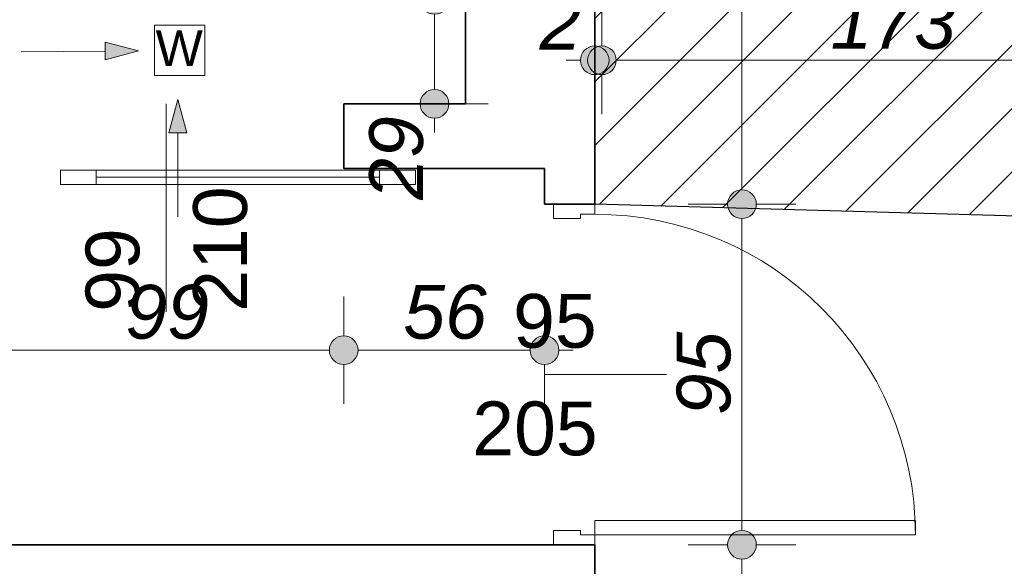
# Model space of a CAD drawing. Header units: millimetres. Extents: x -50073 to 84772, y -78870 to -35317.
# Tile 14 of 125: x 6371 to 9117, y -65231 to -63706. Entities that reach past the tile are written whole.
import ezdxf

# ---------------------------------------------------------------- set-up
doc = ezdxf.new("R2010")
doc.units = ezdxf.units.MM
doc.header["$MEASUREMENT"] = 0
for name, color, linetype, lineweight in [('Drzwi ArchiCAD_Nr_pióra__1', 7, 'Continuous', 0), ('Instalacje - Went_Klim_Nr_pióra__42', 150, 'Continuous', 13), ('Konstrukcja - Ściany zew_Nr_pióra__6', 7, 'Continuous', 35), ('Wymiarowanie - Ogólne_Nr_pióra__82', 114, 'Continuous', 13), ('Znaczniki drzwi ArchiCADa_Nr_pióra__1', 7, 'Continuous', 0), ('Znaczniki drzwi ArchiCADa_Nr_pióra__7', 7, 'Continuous', 70)]:
    doc.layers.add(name, color=color, linetype=linetype, lineweight=lineweight)
doc.layers.add('Wymiarowanie - Ogólne', color=7, linetype='Continuous')
doc.styles.add('GENERATED_STYLE_1', font='txt')
doc.styles.add('GENERATED_STYLE_3', font='txt')
doc.dimstyles.new('GENERATED_STYLE__1', dxfattribs={"dimtxt": 150, "dimasz": 152, "dimexe": 0.18, "dimexo": 0, "dimgap": 0.09, "dimtad": 1, "dimlfac": 0.1, "dimzin": 0, "dimdsep": 46, "dimtxsty": 'GENERATED_STYLE_3', "dimblk": 'ARROWHEAD_11', "dimblk1": 'ARROWHEAD_11', "dimblk2": 'ARROWHEAD_11', "dimcen": 0.09, "dimclrd": 114, "dimclre": 114, "dimclrt": 114, "dimazin": 0, "dimtfac": 1, "dimtdec": 4, "dimtmove": 0, "dimatfit": 3, "dimfxl": 1, "dimtolj": 1, "dimtzin": 0, "dimarcsym": 0})
doc.dimstyles.new('GENERATED_STYLE__2', dxfattribs={"dimtxt": 150, "dimasz": 152, "dimexe": 0.18, "dimexo": 0, "dimgap": 0.09, "dimtad": 1, "dimtih": 1, "dimtoh": 1, "dimlfac": 0.1, "dimzin": 0, "dimdsep": 46, "dimtxsty": 'GENERATED_STYLE_3', "dimblk": 'ARROWHEAD_11', "dimblk1": 'ARROWHEAD_11', "dimblk2": 'ARROWHEAD_11', "dimcen": 0.09, "dimclrd": 114, "dimclre": 114, "dimclrt": 114, "dimazin": 0, "dimtfac": 1, "dimtdec": 4, "dimtmove": 0, "dimatfit": 3, "dimfxl": 1, "dimtolj": 1, "dimtzin": 0, "dimarcsym": 0})

# ---------------------------------------------------------------- blocks, each defined once
blk = doc.blocks.new('*D538')
at = {"layer": 'Wymiarowanie - Ogólne_Nr_pióra__82', "linetype": 'Continuous'}
for points in [[(8014.6, -63819.2), (8011.6, -63803.9), (8002.9, -63790.9), (7989.9, -63782.2), (7974.6, -63779.2), (7959.3, -63782.2), (7946.3, -63790.9), (7937.6, -63803.9), (7934.6, -63819.2), (7937.6, -63834.5), (7946.3, -63847.5), (7959.3, -63856.1), (7974.6, -63859.2), (7989.9, -63856.1), (8002.9, -63847.5), (8011.6, -63834.5)], [(8034.6, -63819.2), (8031.6, -63803.9), (8022.9, -63790.9), (8009.9, -63782.2), (7994.6, -63779.2), (7979.3, -63782.2), (7966.3, -63790.9), (7957.6, -63803.9), (7954.6, -63819.2), (7957.6, -63834.5), (7966.3, -63847.5), (7979.3, -63856.1), (7994.6, -63859.2), (8009.9, -63856.1), (8022.9, -63847.5), (8031.6, -63834.5)]]:
    blk.add_hatch(color=256, dxfattribs=at).paths.add_polyline_path(points)
for p, q in [((7974.6, -63779.2), (7974.6, -63669.2)), ((7994.6, -63779.2), (7994.6, -63669.2)), ((7894.6, -63819.2), (7934.6, -63819.2)), ((7974.6, -63819.2), (7974.6, -63819.2)), ((7974.6, -63969.2), (7974.6, -63859.2)), ((7994.6, -63969.2), (7994.6, -63859.2))]:
    blk.add_line(p, q, dxfattribs=at)
for centre in [(7974.6, -63819.2), (7994.6, -63819.2)]:
    blk.add_circle(centre, 40, dxfattribs=at)
at = {"layer": 'Wymiarowanie - Ogólne_Nr_pióra__82', "insert": (7820.8, -63789.2), "char_height": 150, "attachment_point": 7, "style": 'GENERATED_STYLE_3'}
blk.add_mtext('\\A1;{\\fArial|b0|i1|c238|p38;2}', dxfattribs=at)
blk = doc.blocks.new('ARROWHEAD_11')
at = {"color": 0, "linetype": 'Continuous', "lineweight": 0}
blk.add_line((0, 0), (-1, 0), dxfattribs=at)
at = {"color": 0, "linetype": 'Continuous', "lineweight": 0, "const_width": 0.25, "flags": 128}
blk.add_lwpolyline([(-0.125, 0, 1), (0.125, 0, 1)], format="xyb", close=True, dxfattribs=at)
blk = doc.blocks.new('*D539')
at = {"layer": 'Wymiarowanie - Ogólne_Nr_pióra__82', "linetype": 'Continuous'}
for points in [[(8014.6, -63819.2), (8011.6, -63803.9), (8002.9, -63790.9), (7989.9, -63782.2), (7974.6, -63779.2), (7959.3, -63782.2), (7946.3, -63790.9), (7937.6, -63803.9), (7934.6, -63819.2), (7937.6, -63834.5), (7946.3, -63847.5), (7959.3, -63856.1), (7974.6, -63859.2), (7989.9, -63856.1), (8002.9, -63847.5), (8011.6, -63834.5)], [(8034.6, -63819.2), (8031.6, -63803.9), (8022.9, -63790.9), (8009.9, -63782.2), (7994.6, -63779.2), (7979.3, -63782.2), (7966.3, -63790.9), (7957.6, -63803.9), (7954.6, -63819.2), (7957.6, -63834.5), (7966.3, -63847.5), (7979.3, -63856.1), (7994.6, -63859.2), (8009.9, -63856.1), (8022.9, -63847.5), (8031.6, -63834.5)], [(9764.6, -63819.2), (9761.6, -63803.9), (9752.9, -63790.9), (9739.9, -63782.2), (9724.6, -63779.2), (9709.3, -63782.2), (9696.3, -63790.9), (9687.6, -63803.9), (9684.6, -63819.2), (9687.6, -63834.5), (9696.3, -63847.5), (9709.3, -63856.1), (9724.6, -63859.2), (9739.9, -63856.1), (9752.9, -63847.5), (9761.6, -63834.5)], [(9784.6, -63819.2), (9781.6, -63803.9), (9772.9, -63790.9), (9759.9, -63782.2), (9744.6, -63779.2), (9729.3, -63782.2), (9716.3, -63790.9), (9707.6, -63803.9), (9704.6, -63819.2), (9707.6, -63834.5), (9716.3, -63847.5), (9729.3, -63856.1), (9744.6, -63859.2), (9759.9, -63856.1), (9772.9, -63847.5), (9781.6, -63834.5)]]:
    blk.add_hatch(color=256, dxfattribs=at).paths.add_polyline_path(points)
for p, q in [((7994.6, -63779.2), (7994.6, -63669.2)), ((9724.6, -63779.2), (9724.6, -63669.2)), ((8034.6, -63819.2), (9684.6, -63819.2)), ((7994.6, -63969.2), (7994.6, -63859.2)), ((9724.6, -63969.2), (9724.6, -63859.2))]:
    blk.add_line(p, q, dxfattribs=at)
for centre in [(7994.6, -63819.2), (9724.6, -63819.2)]:
    blk.add_circle(centre, 40, dxfattribs=at)
at = {"layer": 'Wymiarowanie - Ogólne_Nr_pióra__82', "char_height": 150, "attachment_point": 7, "style": 'GENERATED_STYLE_3'}
for s, insert in [('\\A1;{\\fArial|b0|i1|c238|p38;173}', (8631.9, -63789.2)), ('\\A1;{\\fArial|b0|i1|c238|p38;2}', (9570.8, -63789.2))]:
    blk.add_mtext(s, dxfattribs=dict(at, insert=insert))
blk = doc.blocks.new('*D554')
at = {"layer": 'Wymiarowanie - Ogólne_Nr_pióra__82', "linetype": 'Continuous'}
for points in [[(8425, -65170.6), (8422, -65155.3), (8413.3, -65142.4), (8400.3, -65133.7), (8385, -65130.6), (8369.7, -65133.7), (8356.7, -65142.4), (8348.1, -65155.3), (8345, -65170.6), (8348.1, -65185.9), (8356.7, -65198.9), (8369.7, -65207.6), (8385, -65210.6), (8400.3, -65207.6), (8413.3, -65198.9), (8422, -65185.9)], [(8425, -65650.6), (8422, -65635.3), (8413.3, -65622.4), (8400.3, -65613.7), (8385, -65610.6), (8369.7, -65613.7), (8356.7, -65622.4), (8348.1, -65635.3), (8345, -65650.6), (8348.1, -65665.9), (8356.7, -65678.9), (8369.7, -65687.6), (8385, -65690.6), (8400.3, -65687.6), (8413.3, -65678.9), (8422, -65665.9)]]:
    blk.add_hatch(color=256, dxfattribs=at).paths.add_polyline_path(points)
for p, q in [((8345, -65170.6), (8235, -65170.6)), ((8535, -65170.6), (8425, -65170.6)), ((8385, -65610.6), (8385, -65210.6)), ((8345, -65650.6), (8235, -65650.6)), ((8535, -65650.6), (8425, -65650.6))]:
    blk.add_line(p, q, dxfattribs=at)
for centre in [(8385, -65170.6), (8385, -65650.6)]:
    blk.add_circle(centre, 40, dxfattribs=at)
at = {"layer": 'Wymiarowanie - Ogólne_Nr_pióra__82', "insert": (8355, -65524.5), "char_height": 150, "attachment_point": 7, "rotation": 90, "style": 'GENERATED_STYLE_3'}
blk.add_mtext('\\A1;{\\fArial|b0|i1|c238|p38;48}', dxfattribs=at)
blk = doc.blocks.new('*D555')
at = {"layer": 'Wymiarowanie - Ogólne_Nr_pióra__82', "linetype": 'Continuous'}
for points in [[(8425, -64220.6), (8422, -64205.3), (8413.3, -64192.4), (8400.3, -64183.7), (8385, -64180.6), (8369.7, -64183.7), (8356.7, -64192.4), (8348.1, -64205.3), (8345, -64220.6), (8348.1, -64235.9), (8356.7, -64248.9), (8369.7, -64257.6), (8385, -64260.6), (8400.3, -64257.6), (8413.3, -64248.9), (8422, -64235.9)], [(8425, -65170.6), (8422, -65155.3), (8413.3, -65142.4), (8400.3, -65133.7), (8385, -65130.6), (8369.7, -65133.7), (8356.7, -65142.4), (8348.1, -65155.3), (8345, -65170.6), (8348.1, -65185.9), (8356.7, -65198.9), (8369.7, -65207.6), (8385, -65210.6), (8400.3, -65207.6), (8413.3, -65198.9), (8422, -65185.9)]]:
    blk.add_hatch(color=256, dxfattribs=at).paths.add_polyline_path(points)
for p, q in [((8345, -64220.6), (8235, -64220.6)), ((8535, -64220.6), (8425, -64220.6)), ((8385, -65130.6), (8385, -64260.6)), ((8345, -65170.6), (8235, -65170.6)), ((8535, -65170.6), (8425, -65170.6))]:
    blk.add_line(p, q, dxfattribs=at)
for centre in [(8385, -64220.6), (8385, -65170.6)]:
    blk.add_circle(centre, 40, dxfattribs=at)
at = {"layer": 'Wymiarowanie - Ogólne_Nr_pióra__82', "insert": (8355, -64809.5), "char_height": 150, "attachment_point": 7, "rotation": 90, "style": 'GENERATED_STYLE_3'}
blk.add_mtext('\\A1;{\\fArial|b0|i1|c238|p38;95}', dxfattribs=at)
blk = doc.blocks.new('*D556')
at = {"layer": 'Wymiarowanie - Ogólne_Nr_pióra__82', "linetype": 'Continuous'}
for points in [[(8425, -62100.6), (8422, -62085.3), (8413.3, -62072.4), (8400.3, -62063.7), (8385, -62060.6), (8369.7, -62063.7), (8356.7, -62072.4), (8348.1, -62085.3), (8345, -62100.6), (8348.1, -62115.9), (8356.7, -62128.9), (8369.7, -62137.6), (8385, -62140.6), (8400.3, -62137.6), (8413.3, -62128.9), (8422, -62115.9)], [(8425, -64220.6), (8422, -64205.3), (8413.3, -64192.4), (8400.3, -64183.7), (8385, -64180.6), (8369.7, -64183.7), (8356.7, -64192.4), (8348.1, -64205.3), (8345, -64220.6), (8348.1, -64235.9), (8356.7, -64248.9), (8369.7, -64257.6), (8385, -64260.6), (8400.3, -64257.6), (8413.3, -64248.9), (8422, -64235.9)]]:
    blk.add_hatch(color=256, dxfattribs=at).paths.add_polyline_path(points)
for p, q in [((8385, -62060.6), (8385, -62020.6)), ((8345, -62100.6), (8235, -62100.6)), ((8535, -62100.6), (8425, -62100.6)), ((8385, -64180.6), (8385, -62140.6)), ((8345, -64220.6), (8235, -64220.6)), ((8535, -64220.6), (8425, -64220.6))]:
    blk.add_line(p, q, dxfattribs=at)
for centre in [(8385, -62100.6), (8385, -64220.6)]:
    blk.add_circle(centre, 40, dxfattribs=at)
at = {"layer": 'Wymiarowanie - Ogólne_Nr_pióra__82', "insert": (8355, -63331.4), "char_height": 150, "attachment_point": 7, "rotation": 90, "style": 'GENERATED_STYLE_3'}
blk.add_mtext('\\A1;{\\fArial|b0|i1|c238|p38;212}', dxfattribs=at)
blk = doc.blocks.new('*D564')
at = {"layer": 'Wymiarowanie - Ogólne_Nr_pióra__82', "linetype": 'Continuous'}
for points in [[(7567.8, -63650.6), (7564.8, -63635.3), (7556.1, -63622.4), (7543.1, -63613.7), (7527.8, -63610.6), (7512.5, -63613.7), (7499.5, -63622.4), (7490.9, -63635.3), (7487.8, -63650.6), (7490.9, -63665.9), (7499.5, -63678.9), (7512.5, -63687.6), (7527.8, -63690.6), (7543.1, -63687.6), (7556.1, -63678.9), (7564.8, -63665.9)], [(7567.8, -63940.6), (7564.8, -63925.3), (7556.1, -63912.4), (7543.1, -63903.7), (7527.8, -63900.6), (7512.5, -63903.7), (7499.5, -63912.4), (7490.9, -63925.3), (7487.8, -63940.6), (7490.9, -63955.9), (7499.5, -63968.9), (7512.5, -63977.6), (7527.8, -63980.6), (7543.1, -63977.6), (7556.1, -63968.9), (7564.8, -63955.9)]]:
    blk.add_hatch(color=256, dxfattribs=at).paths.add_polyline_path(points)
for p, q in [((7487.8, -63650.6), (7377.8, -63650.6)), ((7677.8, -63650.6), (7567.8, -63650.6)), ((7527.8, -63900.6), (7527.8, -63690.6)), ((7487.8, -63940.6), (7377.8, -63940.6)), ((7677.8, -63940.6), (7567.8, -63940.6)), ((7527.8, -64020.6), (7527.8, -63980.6))]:
    blk.add_line(p, q, dxfattribs=at)
for centre in [(7527.8, -63650.6), (7527.8, -63940.6)]:
    blk.add_circle(centre, 40, dxfattribs=at)
at = {"layer": 'Wymiarowanie - Ogólne_Nr_pióra__82', "insert": (7497.8, -64208.3), "char_height": 150, "attachment_point": 7, "rotation": 90, "style": 'GENERATED_STYLE_3'}
blk.add_mtext('\\A1;{\\fArial|b0|i1|c238|p38;29}', dxfattribs=at)
blk = doc.blocks.new('*D568')
at = {"layer": 'Wymiarowanie - Ogólne_Nr_pióra__82', "linetype": 'Continuous'}
for points in [[(6324.6, -64627.8), (6321.6, -64612.5), (6312.9, -64599.5), (6299.9, -64590.8), (6284.6, -64587.8), (6269.3, -64590.8), (6256.3, -64599.5), (6247.6, -64612.5), (6244.6, -64627.8), (6247.6, -64643.1), (6256.3, -64656.1), (6269.3, -64664.7), (6284.6, -64667.8), (6299.9, -64664.7), (6312.9, -64656.1), (6321.6, -64643.1)], [(7314.6, -64627.8), (7311.6, -64612.5), (7302.9, -64599.5), (7289.9, -64590.8), (7274.6, -64587.8), (7259.3, -64590.8), (7246.3, -64599.5), (7237.6, -64612.5), (7234.6, -64627.8), (7237.6, -64643.1), (7246.3, -64656.1), (7259.3, -64664.7), (7274.6, -64667.8), (7289.9, -64664.7), (7302.9, -64656.1), (7311.6, -64643.1)]]:
    blk.add_hatch(color=256, dxfattribs=at).paths.add_polyline_path(points)
for p, q in [((6284.6, -64587.8), (6284.6, -64477.8)), ((7274.6, -64587.8), (7274.6, -64477.8)), ((6324.6, -64627.8), (7234.6, -64627.8)), ((6284.6, -64777.8), (6284.6, -64667.8)), ((7274.6, -64777.8), (7274.6, -64667.8))]:
    blk.add_line(p, q, dxfattribs=at)
for centre in [(6284.6, -64627.8), (7274.6, -64627.8)]:
    blk.add_circle(centre, 40, dxfattribs=at)
at = {"layer": 'Wymiarowanie - Ogólne_Nr_pióra__82', "insert": (6665.8, -64597.8), "char_height": 150, "attachment_point": 7, "style": 'GENERATED_STYLE_3'}
blk.add_mtext('\\A1;{\\fArial|b0|i1|c238|p38;99}', dxfattribs=at)
blk = doc.blocks.new('*D569')
at = {"layer": 'Wymiarowanie - Ogólne_Nr_pióra__82', "linetype": 'Continuous'}
for points in [[(7314.6, -64627.8), (7311.6, -64612.5), (7302.9, -64599.5), (7289.9, -64590.8), (7274.6, -64587.8), (7259.3, -64590.8), (7246.3, -64599.5), (7237.6, -64612.5), (7234.6, -64627.8), (7237.6, -64643.1), (7246.3, -64656.1), (7259.3, -64664.7), (7274.6, -64667.8), (7289.9, -64664.7), (7302.9, -64656.1), (7311.6, -64643.1)], [(7874.6, -64627.8), (7871.6, -64612.5), (7862.9, -64599.5), (7849.9, -64590.8), (7834.6, -64587.8), (7819.3, -64590.8), (7806.3, -64599.5), (7797.6, -64612.5), (7794.6, -64627.8), (7797.6, -64643.1), (7806.3, -64656.1), (7819.3, -64664.7), (7834.6, -64667.8), (7849.9, -64664.7), (7862.9, -64656.1), (7871.6, -64643.1)]]:
    blk.add_hatch(color=256, dxfattribs=at).paths.add_polyline_path(points)
for p, q in [((7274.6, -64587.8), (7274.6, -64477.8)), ((7834.6, -64587.8), (7834.6, -64477.8)), ((7314.6, -64627.8), (7794.6, -64627.8)), ((7874.6, -64627.8), (7914.6, -64627.8)), ((7274.6, -64777.8), (7274.6, -64667.8)), ((7834.6, -64777.8), (7834.6, -64667.8))]:
    blk.add_line(p, q, dxfattribs=at)
for centre in [(7274.6, -64627.8), (7834.6, -64627.8)]:
    blk.add_circle(centre, 40, dxfattribs=at)
at = {"layer": 'Wymiarowanie - Ogólne_Nr_pióra__82', "insert": (7440.8, -64597.8), "char_height": 150, "attachment_point": 7, "style": 'GENERATED_STYLE_3'}
blk.add_mtext('\\A1;{\\fArial|b0|i1|c238|p38;56}', dxfattribs=at)

msp = doc.modelspace()

# ---------------------------------------------------------------- hatches: boundary and pattern name
h = msp.add_hatch()
h.set_pattern_fill('ANSI31', color=6, scale=1000)
h.set_pattern_definition([(45, (-50072.86, -74020.64), (-88.38835, 88.38835), [])])
h.paths.add_polyline_path([(2644.596, -62100.641), (7974.596, -62100.641), (7974.596, -64220.641), (9744.596, -64270.641), (21114.596, -64270.641), (21114.596, -74020.641), (27274.596, -74020.641), (27274.596, -71940.641), (25294.596, -71940.641), (24264.596, -71000.641), (24264.596, -63210.678), (23794.596, -63210.678), (23794.596, -61870.678), (26194.596, -61870.678), (26194.596, -56680.641), (24594.623, -56680.641), (24594.623, -58720.641), (22604.596, -58720.641), (22604.596, -56680.641), (19225.623, -56680.641), (19225.623, -58710.678), (17495.623, -58710.678), (11774.623, -58710.678), (11774.623, -56680.641), (8425.623, -56655.641), (8425.623, -58710.678), (4584.623, -58710.678), (4584.623, -56660.641), (2644.596, -56660.641)])
h.paths.add_polyline_path([(15447.036, -61501.268), (13419.007, -61501.268), (13419.007, -61271.05), (15447.036, -61271.05)], flags=24)
h = msp.add_hatch()
h.set_pattern_fill('ANSI31', color=5, scale=250)
h.set_pattern_definition([(45, (5604.596, -69870.678), (-22.097087, 22.097087), [])])
h.paths.add_polyline_path([(25564.596, -62180.678, -0.41421356), (25664.596, -62080.678), (26264.596, -62080.678, -0.41421356), (26364.596, -62180.678), (26364.596, -62780.678, -0.41421356), (26264.596, -62880.678), (25664.596, -62880.678, -0.41421356), (25564.596, -62780.678)])
h.paths.add_polyline_path([(26214.596, -62205.678, 1), (26264.596, -62205.678, 1)], flags=16)
h.paths.add_polyline_path([(27054.596, -56830.641, -0.41421356), (27154.596, -56730.641), (27754.596, -56730.641, -0.41421356), (27854.596, -56830.641), (27854.596, -57430.641, -0.41421356), (27754.596, -57530.641), (27154.596, -57530.641, -0.41421356), (27054.596, -57430.641)])
h.paths.add_polyline_path([(27704.596, -56855.641, 1), (27754.596, -56855.641, 1)], flags=16)
h.paths.add_polyline_path([(23594.623, -57810.641, -0.41421356), (23694.623, -57710.641), (24294.623, -57710.641, -0.41421356), (24394.623, -57810.641), (24394.623, -58410.641, -0.41421356), (24294.623, -58510.641), (23694.623, -58510.641, -0.41421356), (23594.623, -58410.641)])
h.paths.add_polyline_path([(24244.623, -58385.641, 1), (24294.623, -58385.641, 1)], flags=16)
h.paths.add_polyline_path([(17350.623, -58410.678), (17350.623, -57810.678, -0.41421356), (17450.623, -57710.678), (18050.623, -57710.678, -0.41421356), (18150.623, -57810.678), (18150.623, -58410.678, -0.41421356), (18050.623, -58510.678), (17610.673, -58510.678), (17610.673, -58302.351, 2.41421356), (17585.673, -58277.351, 0.41421356), (17610.673, -58302.351), (17610.673, -58510.678), (17450.623, -58510.678, -0.41421356)])
h.paths.add_polyline_path([(17450.623, -58385.678, 1), (17500.623, -58385.678, 1)], flags=16)
h.paths.add_polyline_path([(13845.623, -57820.678), (13845.623, -58420.678, 0.40815319), (13943.549, -58520.656), (13943.549, -58395.678), (13943.549, -58257.419, -2.41421356), (13968.549, -58232.419, -0.41421356), (13943.549, -58257.419), (13943.549, -58395.678), (13943.549, -58520.656, 0.00518396), (13945.623, -58520.678), (14545.623, -58520.678, 0.41421356), (14645.623, -58420.678), (14645.623, -57820.678, 0.41421356), (14545.623, -57720.678), (13945.623, -57720.678, 0.41421356)])
h.paths.add_polyline_path([(13945.623, -58395.678, 1), (13995.623, -58395.678, 1)], flags=16)
h.paths.add_polyline_path([(12785.623, -58400.678), (12785.623, -57800.678, -0.41421356), (12885.623, -57700.678), (13485.623, -57700.678, -0.41421356), (13585.623, -57800.678), (13585.623, -58400.678, -0.41421356), (13485.623, -58500.678), (13251.864, -58500.678), (13251.864, -58279.885, 2.41421356), (13226.864, -58254.885, 0.41421356), (13251.864, -58279.885), (13251.864, -58500.678), (12885.623, -58500.678, -0.41421356)])
h.paths.add_polyline_path([(13435.623, -58375.678, 1), (13485.623, -58375.678, 1)], flags=16)
h.paths.add_polyline_path([(6669.596, -58410.678), (6669.596, -57810.678, -0.41421356), (6769.596, -57710.678), (7369.596, -57710.678, -0.41421356), (7469.596, -57810.678), (7469.596, -58410.678, -0.41421356), (7369.596, -58510.678), (6769.596, -58510.678, -0.08881129), (6734.902, -58504.466), (6734.902, -58234.953, 2.41421356), (6709.902, -58209.953, 0.41421356), (6734.902, -58234.953), (6734.902, -58504.466, -0.31385648)])
h.paths.add_polyline_path([(6769.596, -58385.678, 1), (6819.596, -58385.678, 1)], flags=16)
h.paths.add_polyline_path([(24464.596, -69770.678), (24464.596, -69170.678, -0.41421356), (24564.596, -69070.678), (25164.596, -69070.678, -0.41421356), (25264.596, -69170.678), (25264.596, -69770.678, -0.41421356), (25164.596, -69870.678), (24564.596, -69870.678, -0.24955295), (24481.645, -69826.527), (24641.759, -69826.527, 2.41421356), (24666.759, -69801.527, 0.41421356), (24641.759, -69826.527), (24481.645, -69826.527, -0.14923451)])
h.paths.add_polyline_path([(24564.596, -69195.678, 1), (24614.596, -69195.678, 1)], flags=16)
h.paths.add_polyline_path([(5604.596, -57820.678), (5604.596, -58420.678, 0.41421356), (5704.596, -58520.678), (6031.963, -58520.678), (6031.963, -58302.351, -2.41421356), (6056.963, -58277.351, -0.41421356), (6031.963, -58302.351), (6031.963, -58520.678), (6304.596, -58520.678, 0.41421356), (6404.596, -58420.678), (6404.596, -57820.678, 0.41421356), (6304.596, -57720.678), (5704.596, -57720.678, 0.41421356)])
h.paths.add_polyline_path([(6254.596, -58395.678, 1), (6304.596, -58395.678, 1)], flags=16)
h.paths.add_polyline_path([(23871.254, -57979.071), (23871.254, -58256.97), (23643.082, -58256.97), (23643.082, -57979.071)], flags=24)
h.paths.add_polyline_path([(7095.024, -57966.098), (7095.024, -58262.005), (6866.852, -58262.005), (6866.852, -57966.098)], flags=24)
h.paths.add_polyline_path([(25506.814, -69309.87), (25092.524, -69309.87), (25092.524, -69081.699), (25506.814, -69081.699)], flags=9)
h.paths.add_polyline_path([(25638.09, -62879.269), (25242.524, -62879.269), (25242.524, -62651.097), (25638.09, -62651.097)], flags=9)
h.paths.add_polyline_path([(25022.483, -69783.476), (25022.483, -70179.043), (24794.311, -70179.043), (24794.311, -69783.476)], flags=9)
h.paths.add_polyline_path([(27301.714, -56946.363), (26906.353, -56946.363), (26906.353, -56718.089), (27301.714, -56718.089)], flags=9)
h.paths.add_polyline_path([(13266.179, -57954.077), (13266.179, -58249.984), (13038.007, -58249.984), (13038.007, -57954.077)], flags=9)
h.paths.add_polyline_path([(25865.437, -61877.575), (25865.437, -62175.836), (25637.265, -62175.836), (25637.265, -61877.575)], flags=9)
h.paths.add_polyline_path([(14702.816, -57987.839), (14702.816, -58282.007), (14474.541, -58282.007), (14474.541, -57987.839)], flags=9)
h.paths.add_polyline_path([(26389.895, -62879.269), (26109.438, -62879.269), (26109.438, -62651.097), (26389.895, -62651.097)], flags=9)
h.paths.add_polyline_path([(27448.011, -56706.263), (27448.011, -56985.799), (27219.839, -56985.799), (27219.839, -56706.263)], flags=9)
h.paths.add_polyline_path([(5614.922, -58005.357), (5614.922, -58283.257), (5386.75, -58283.257), (5386.75, -58005.357)], flags=9)
at = {"layer": 'Instalacje - Went_Klim_Nr_pióra__42', "linetype": 'Continuous'}
for points in [[(6702.669, -63792.355), (6609.124, -63768.28), (6609.619, -63818.277)], [(6812.38, -63928.156), (6787.38, -64021.457), (6837.38, -64021.457)]]:
    msp.add_hatch(color=256, dxfattribs=at).paths.add_polyline_path(points)

# ---------------------------------------------------------------- linework, layer by layer
at = {"color": 6}
msp.add_lwpolyline([(9744.596, -64270.641), (7974.596, -64220.641), (7974.596, -62100.641), (2644.596, -62100.641), (2644.596, -56660.641), (4584.623, -56660.641), (4584.623, -58710.678), (8425.623, -58710.678), (8425.623, -56655.641), (11774.623, -56680.641), (11774.623, -58710.678), (17495.623, -58710.678), (19225.623, -58710.678), (19225.623, -56680.641), (22604.596, -56680.641)], dxfattribs=at)
msp.add_lwpolyline([(9744.596, -64270.641), (7974.596, -64220.641), (7974.596, -62100.641), (2644.596, -62100.641), (2644.596, -56660.641), (4584.623, -56660.641), (4584.623, -58710.678), (8425.623, -58710.678), (8425.623, -56655.641), (11774.623, -56680.641), (11774.623, -58710.678), (17495.623, -58710.678), (19225.623, -58710.678), (19225.623, -56680.641), (22604.596, -56680.641)], dxfattribs=at)
at = {"layer": 'Drzwi ArchiCAD_Nr_pióra__1', "linetype": 'Continuous'}
for p, q in [((6584.596, -64125.641), (6484.596, -64125.641)), ((6484.596, -64125.641), (6484.596, -64165.641)), ((7374.596, -64125.641), (6584.596, -64125.641)), ((6584.596, -64125.641), (6584.596, -64145.641)), ((6584.596, -64165.641), (6584.596, -64125.641)), ((7374.596, -64145.641), (7374.596, -64125.641)), ((7474.596, -64125.641), (7374.596, -64125.641)), ((7374.596, -64125.641), (7374.596, -64165.641)), ((7474.596, -64165.641), (7474.596, -64125.641)), ((7374.596, -64145.641), (6584.596, -64145.641)), ((6584.596, -64145.641), (6584.596, -64165.641)), ((6584.596, -64145.641), (7374.596, -64145.641)), ((6584.596, -64145.641), (7374.596, -64145.641)), ((7374.596, -64165.641), (7374.596, -64145.641)), ((6484.596, -64165.641), (6584.596, -64165.641)), ((6584.596, -64165.641), (7374.596, -64165.641)), ((7374.596, -64165.641), (7474.596, -64165.641)), ((7974.596, -64220.641), (7859.596, -64220.641)), ((7859.596, -64220.641), (7859.596, -64260.641)), ((7974.596, -64220.641), (7859.596, -64220.641)), ((7974.596, -64248.641), (7974.596, -64220.641)), ((7859.596, -64260.641), (7934.596, -64260.641)), ((7934.596, -64260.641), (7934.596, -64248.641)), ((7934.596, -64248.641), (7974.596, -64248.641)), ((7974.596, -65142.641), (7974.596, -65102.641)), ((7974.596, -65102.641), (8868.596, -65102.641)), ((8868.596, -65102.641), (8868.596, -65142.641)), ((7934.596, -65130.641), (7859.596, -65130.641)), ((7859.596, -65130.641), (7859.596, -65170.641)), ((7934.596, -65142.641), (7934.596, -65130.641)), ((7974.596, -65142.641), (7934.596, -65142.641)), ((7974.596, -65170.641), (7974.596, -65142.641)), ((8868.596, -65142.641), (7974.596, -65142.641)), ((7859.596, -65170.641), (7974.596, -65170.641)), ((7974.596, -65170.641), (7859.596, -65170.641))]:
    msp.add_line(p, q, dxfattribs=at)
msp.add_arc((7974.596, -65142.641), 894, 0, 90, dxfattribs=at)
at = {"layer": 'Instalacje - Went_Klim_Nr_pióra__42', "linetype": 'Continuous'}
for p, q in [((6747.008, -63721.189), (6887.008, -63721.189)), ((6747.008, -63861.189), (6747.008, -63721.189)), ((6887.008, -63721.189), (6887.008, -63861.189)), ((6702.669, -63792.355), (6609.124, -63768.28)), ((6609.619, -63818.277), (6609.124, -63768.28)), ((6374.992, -63795.599), (6609.372, -63793.279)), ((6702.669, -63792.355), (6609.619, -63818.277)), ((6887.008, -63861.189), (6747.008, -63861.189)), ((6812.38, -63928.156), (6787.38, -64021.457)), ((6812.38, -63928.156), (6837.38, -64021.457)), ((6837.38, -64021.457), (6787.38, -64021.457)), ((6812.38, -64255.848), (6812.38, -64021.457))]:
    msp.add_line(p, q, dxfattribs=at)
at = {"layer": 'Konstrukcja - Ściany zew_Nr_pióra__6', "linetype": 'Continuous'}
for p, q in [((7274.596, -64120.641), (7274.596, -63940.641)), ((7859.596, -64220.641), (7834.596, -64220.641)), ((7974.596, -64220.641), (7859.596, -64220.641)), ((7859.596, -65170.641), (7834.596, -65170.641)), ((7974.596, -65170.641), (7859.596, -65170.641))]:
    msp.add_line(p, q, dxfattribs=at)
at = {"layer": 'Konstrukcja - Ściany zew_Nr_pióra__6', "linetype": 'Continuous', "flags": 128}
for points in [[(7974.596, -64220.641), (7974.596, -62100.641)], [(7614.596, -63650.641), (7614.596, -63940.641)], [(7614.596, -63940.641), (7274.596, -63940.641)], [(7274.596, -64120.641), (7614.596, -64120.641)], [(7614.596, -64120.641), (7834.596, -64120.641)], [(7834.596, -64120.641), (7834.596, -64220.641)], [(7834.596, -65170.641), (2644.596, -65170.641)], [(7974.596, -65650.641), (7974.596, -65170.641)]]:
    msp.add_lwpolyline(points, dxfattribs=at)
at = {"layer": 'Znaczniki drzwi ArchiCADa_Nr_pióra__1', "linetype": 'Continuous'}
for p, q in [((6779.596, -64520.641), (6779.596, -63940.641)), ((8174.596, -64695.641), (7834.596, -64695.641))]:
    msp.add_line(p, q, dxfattribs=at)

# ---------------------------------------------------------------- texts
at = {"layer": 'Instalacje - Went_Klim_Nr_pióra__42', "linetype": 'Continuous', "insert": (6881.923, -63785.474), "char_height": 100, "attachment_point": 6, "style": 'GENERATED_STYLE_1'}
msp.add_mtext('\\A1;{\\fArial|b0|i0|c238|p38;W}', dxfattribs=at)
at = {"layer": 'Znaczniki drzwi ArchiCADa_Nr_pióra__7', "char_height": 150, "attachment_point": 7, "rotation": 90, "style": 'GENERATED_STYLE_1'}
for s, insert in [('\\A1;{\\fArial|b0|i0|c238|p38;210}', (7007.065, -64520.641)), ('\\A1;{\\fArial|b0|i0|c238|p38;99}', (6707.065, -64520.641))]:
    msp.add_mtext(s, dxfattribs=dict(at, insert=insert))
at = {"layer": 'Znaczniki drzwi ArchiCADa_Nr_pióra__7', "char_height": 150, "attachment_point": 7, "style": 'GENERATED_STYLE_1'}
for s, insert in [('\\A1;{\\fArial|b0|i0|c238|p38;95}', (7746.939, -64623.11)), ('\\A1;{\\fArial|b0|i0|c238|p38;205}', (7633.111, -64923.11))]:
    msp.add_mtext(s, dxfattribs=dict(at, insert=insert))

# ---------------------------------------------------------------- dimensions: what is measured, and where the dimension line sits
at = {"layer": 'Wymiarowanie - Ogólne', "color": 114, "linetype": 'Continuous', "lineweight": 13}
for base, p1, p2, picture, middle in [((8385.029, -62100.641), (7974.596, -64220.641), (7974.596, -62100.641), '*D556', (8280.029, -63160.641)), ((7527.813, -63650.641), (7614.596, -63940.641), (7614.596, -63650.641), '*D564', (7422.813, -64094.47)), ((8385.029, -64220.641), (7974.596, -65170.641), (7974.596, -64220.641), '*D555', (8280.029, -64695.641)), ((8385.029, -65170.641), (7974.596, -65650.641), (7974.596, -65170.641), '*D554', (8280.029, -65410.641))]:
    dim = msp.add_linear_dim(base=base, p1=p1, p2=p2, angle=90, dimstyle='GENERATED_STYLE__1', dxfattribs=at)
    dim.commit()
    dim.dimension.update_dxf_attribs({"geometry": picture, "text_midpoint": middle, "dimtype": 160, "text_rotation": 90})
for base, p1, p2, picture, middle in [((7994.596, -63819.187), (7974.596, -65760.641), (7994.596, -65650.641), '*D538', (7877.682, -63714.187)), ((9724.596, -63819.187), (7994.596, -65650.641), (9724.596, -65760.641), '*D539', (8802.682, -63714.187)), ((7274.596, -64627.767), (6284.596, -64120.641), (7274.596, -64120.641), '*D568', (6779.596, -64522.767)), ((7834.596, -64627.767), (7274.596, -64120.641), (7834.596, -64120.641), '*D569', (7554.596, -64522.767))]:
    dim = msp.add_linear_dim(base=base, p1=p1, p2=p2, dimstyle='GENERATED_STYLE__2', dxfattribs=at)
    dim.commit()
    dim.dimension.update_dxf_attribs({"geometry": picture, "text_midpoint": middle, "dimtype": 160})

doc.saveas('drawing.dxf')
